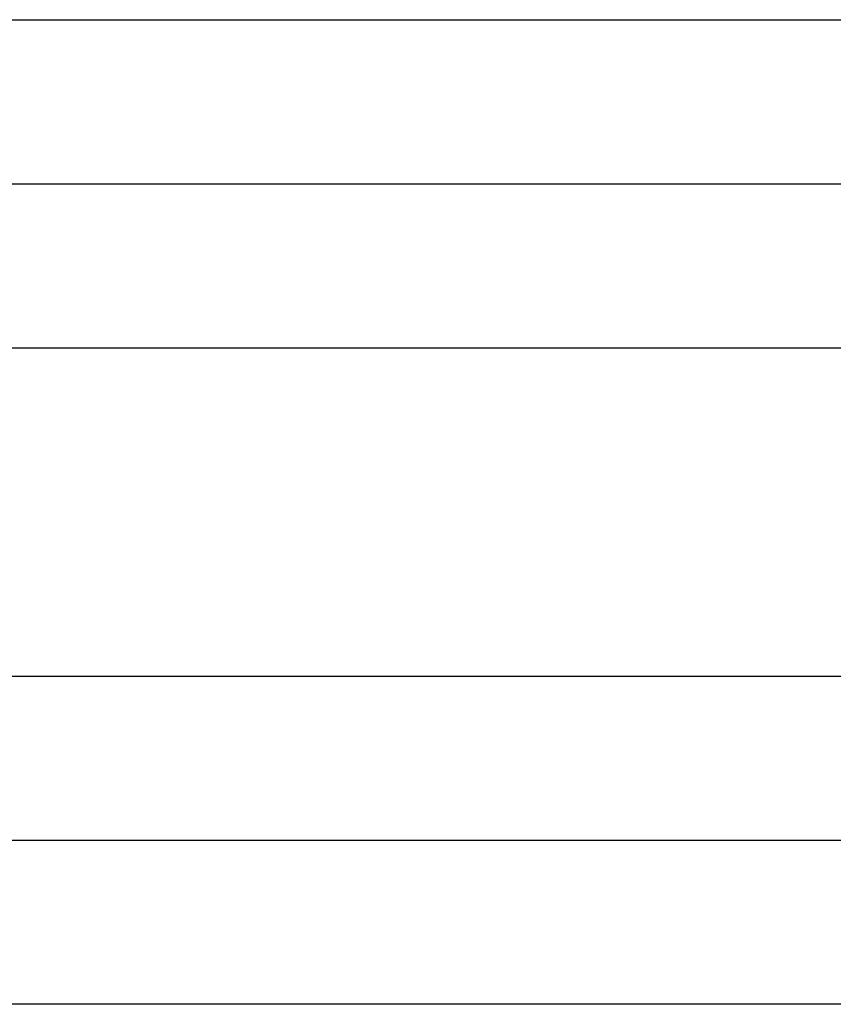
# Model space of a CAD drawing. Header units: inches. Extents: x -535 to 431, y -263 to 280.
# Tile 10 of 82: x -145.54 to -140.59, y -43.76 to -37.76. Entities that reach past the tile are written whole.
import ezdxf

# ---------------------------------------------------------------- set-up
doc = ezdxf.new("R2010")
doc.units = ezdxf.units.IN

# ---------------------------------------------------------------- blocks, each defined once
blk = doc.blocks.new('013_G23_G27_BF_B14R_Motor_Bgr_63_EEXDe_1_1__5', base_point=(-375.5, -86.258))
at = {"color": 7, "linetype": 'Continuous'}
for p, q in [((-147.5, -38.758), (-113, -38.758)), ((-147.5, -42.758), (-113, -42.758))]:
    blk.add_line(p, q, dxfattribs=at)
at = {"color": 1, "linetype": 'Continuous'}
for points, knots in [([(-147.5001, -37.758), (-147.4765, -37.758), (-147.4293, -37.758), (-141.6557, -37.758), (-130.1793, -37.758), (-118.7264, -37.758), (-113, -37.758)], [0, 0, 0, 0, 0.070775, 0.141497, 17.320786, 34.500075, 34.500075, 34.500075, 34.500075]), ([(-147.4996, -39.758), (-147.4761, -39.758), (-147.4291, -39.758), (-141.6557, -39.758), (-130.1793, -39.758), (-118.7264, -39.758), (-113, -39.758)], [0, 0, 0, 0, 0.07049, 0.14101, 17.3203, 34.499589, 34.499589, 34.499589, 34.499589]), ([(-147.4996, -41.758), (-147.4761, -41.758), (-147.4291, -41.758), (-141.6557, -41.758), (-130.1793, -41.758), (-118.7264, -41.758), (-113, -41.758)], [0, 0, 0, 0, 0.070479, 0.14101, 17.3203, 34.499589, 34.499589, 34.499589, 34.499589]), ([(-113, -43.758), (-118.7264, -43.758), (-130.1793, -43.758), (-141.6557, -43.758), (-147.4293, -43.758), (-147.4765, -43.758), (-147.5001, -43.758)], [0, 0, 0, 0, 17.179289, 34.358579, 34.429322, 34.500075, 34.500075, 34.500075, 34.500075])]:
    blk.add_open_spline(points, degree=3, knots=knots, dxfattribs=at)
blk = doc.blocks.new('Vordans1', base_point=(-218.75, 13))
blk.add_blockref('013_G23_G27_BF_B14R_Motor_Bgr_63_EEXDe_1_1__5', (-375.5, -86.258))

msp = doc.modelspace()

# ---------------------------------------------------------------- block references
msp.add_blockref('Vordans1', (-218.75, 13))

doc.saveas('drawing.dxf')
